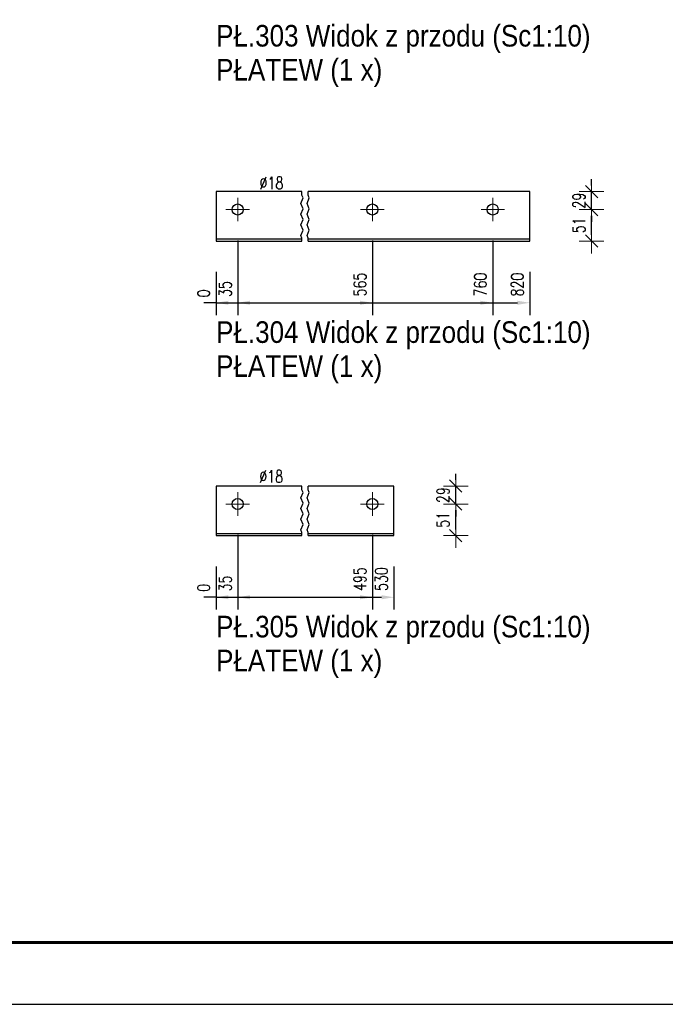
# Model space of a CAD drawing. Header units: millimetres. Extents: x -134 to 978, y 9358 to 10027.
# Tile 29 of 44: x 604 to 709, y 9358 to 9517. Entities that reach past the tile are written whole.
import ezdxf

# ---------------------------------------------------------------- set-up
doc = ezdxf.new("R2010")
doc.units = ezdxf.units.MM
doc.header["$LTSCALE"] = 10
doc.linetypes.add('MITTE', pattern=[2, 1.25, -0.25, 0.25, -0.25])
doc.layers.get('Defpoints').update_dxf_attribs({"color": 1})
doc.layers.add('_FORMATKA', color=8, linetype='Continuous', plot=False)
for name, color, linetype, lineweight in [('_RAMKA', 7, 'Continuous', 35), ('PS_Bolt', 4, 'Continuous', 13), ('PS_DIM', 4, 'Continuous', 13), ('PS_Mid', 5, 'MITTE', 15), ('PS_Shape', 161, 'Continuous', 30), ('PS_SOLID', 7, 'Continuous', 30), ('PS_TEXT', 3, 'Continuous', 18)]:
    doc.layers.add(name, color=color, linetype=linetype, lineweight=lineweight)
doc.styles.add('gil', font='txt', dxfattribs={"width": 0.9})
doc.styles.add('simplex', font='simplex.shx', dxfattribs={"width": 0.75})
doc.dimstyles.new('1_10_GŁ_DS1-LS10', dxfattribs={"dimtxt": 2, "dimasz": 2, "dimexe": 2, "dimexo": 5, "dimgap": 1, "dimtad": 1, "dimjust": 4, "dimdec": 0, "dimlfac": 10, "dimtxsty": 'simplex', "dimblk1": 'NONE', "dimsah": 1, "dimcen": 2, "dimclrd": 256, "dimclre": 256, "dimclrt": 3, "dimadec": 1, "dimazin": 0, "dimtfac": 1, "dimtdec": 0, "dimtmove": 2, "dimatfit": 3, "dimfxl": 1, "dimarcsym": 0})
doc.dimstyles.new('1_10_PRZ_DS1-LS10', dxfattribs={"dimtxt": 2, "dimasz": 1, "dimexe": 2, "dimexo": 5, "dimgap": 1, "dimtad": 1, "dimdec": 0, "dimlfac": 10, "dimtxsty": 'simplex', "dimblk": 'dimznak', "dimcen": 2, "dimse1": 1, "dimse2": 1, "dimclrt": 3, "dimadec": 1, "dimazin": 0, "dimtfac": 1, "dimtdec": 0, "dimtix": 1, "dimtmove": 2, "dimatfit": 3, "dimldrblk": 'dim-grot', "dimfxl": 1, "dimarcsym": 0})

# ---------------------------------------------------------------- blocks, each defined once
blk = doc.blocks.new('*D489')
at = {"layer": 'Defpoints', "color": 0, "transparency": 16777216}
for p in [(636, 9481.44), (636, 9481.44), (636, 9471.44)]:
    blk.add_point(p, dxfattribs=at)
at = {"layer": 'PS_DIM', "lineweight": -2, "transparency": 16777216}
for p, q in [((636, 9476.44), (636, 9469.44)), ((636, 9476.44), (636, 9469.44)), ((636, 9471.44), (634, 9471.44)), ((636, 9471.44), (636, 9471.44)), ((638, 9471.44), (640, 9471.44))]:
    blk.add_line(p, q, dxfattribs=at)
at = {"layer": 'PS_DIM', "transparency": 16777216}
blk.add_solid([(638, 9471.77), (638, 9471.11), (636, 9471.44)], dxfattribs=at)
at = {"layer": 'PS_DIM', "color": 3, "transparency": 16777216, "insert": (633.98, 9472.96), "char_height": 2, "attachment_point": 5, "rotation": 90, "style": 'simplex'}
blk.add_mtext('0', dxfattribs=at)
blk = doc.blocks.new('_None')
blk = doc.blocks.new('*D490')
at = {"layer": 'Defpoints', "color": 0, "transparency": 16777216}
for p in [(639.5, 9486.54), (636, 9481.44), (639.5, 9471.44)]:
    blk.add_point(p, dxfattribs=at)
at = {"layer": 'PS_DIM', "lineweight": -2, "transparency": 16777216}
for p, q in [((639.5, 9481.54), (639.5, 9469.44)), ((636, 9476.44), (636, 9469.44)), ((636, 9471.44), (634, 9471.44)), ((636, 9471.44), (639.5, 9471.44)), ((641.5, 9471.44), (643.5, 9471.44))]:
    blk.add_line(p, q, dxfattribs=at)
at = {"layer": 'PS_DIM', "transparency": 16777216}
blk.add_solid([(641.5, 9471.77), (641.5, 9471.11), (639.5, 9471.44)], dxfattribs=at)
at = {"layer": 'PS_DIM', "color": 3, "transparency": 16777216, "insert": (637.48, 9473.67), "char_height": 2, "attachment_point": 5, "rotation": 90, "style": 'simplex'}
blk.add_mtext('35', dxfattribs=at)
blk = doc.blocks.new('*D491')
at = {"layer": 'Defpoints', "color": 0, "transparency": 16777216}
for p in [(661.3, 9486.54), (636, 9481.44), (661.3, 9471.44)]:
    blk.add_point(p, dxfattribs=at)
at = {"layer": 'PS_DIM', "lineweight": -2, "transparency": 16777216}
for p, q in [((661.3, 9481.54), (661.3, 9469.44)), ((636, 9476.44), (636, 9469.44)), ((636, 9471.44), (659.3, 9471.44))]:
    blk.add_line(p, q, dxfattribs=at)
at = {"layer": 'PS_DIM', "transparency": 16777216}
blk.add_solid([(659.3, 9471.77), (659.3, 9471.11), (661.3, 9471.44)], dxfattribs=at)
at = {"layer": 'PS_DIM', "color": 3, "transparency": 16777216, "insert": (659.28, 9474.39), "char_height": 2, "attachment_point": 5, "rotation": 90, "style": 'simplex'}
blk.add_mtext('565', dxfattribs=at)
blk = doc.blocks.new('*D492')
at = {"layer": 'Defpoints', "color": 0, "transparency": 16777216}
for p in [(680.8, 9486.54), (636, 9481.44), (680.8, 9471.44)]:
    blk.add_point(p, dxfattribs=at)
at = {"layer": 'PS_DIM', "lineweight": -2, "transparency": 16777216}
for p, q in [((680.8, 9481.54), (680.8, 9469.44)), ((636, 9476.44), (636, 9469.44)), ((636, 9471.44), (678.8, 9471.44))]:
    blk.add_line(p, q, dxfattribs=at)
at = {"layer": 'PS_DIM', "transparency": 16777216}
blk.add_solid([(678.8, 9471.77), (678.8, 9471.11), (680.8, 9471.44)], dxfattribs=at)
at = {"layer": 'PS_DIM', "color": 3, "transparency": 16777216, "insert": (678.78, 9474.39), "char_height": 2, "attachment_point": 5, "rotation": 90, "style": 'simplex'}
blk.add_mtext('760', dxfattribs=at)
blk = doc.blocks.new('*D493')
at = {"layer": 'Defpoints', "color": 0, "transparency": 16777216}
for p in [(636, 9481.44), (686.8, 9481.44), (686.8, 9471.44)]:
    blk.add_point(p, dxfattribs=at)
at = {"layer": 'PS_DIM', "lineweight": -2, "transparency": 16777216}
for p, q in [((636, 9476.44), (636, 9469.44)), ((686.8, 9476.44), (686.8, 9469.44)), ((636, 9471.44), (684.8, 9471.44))]:
    blk.add_line(p, q, dxfattribs=at)
at = {"layer": 'PS_DIM', "transparency": 16777216}
blk.add_solid([(684.8, 9471.77), (684.8, 9471.11), (686.8, 9471.44)], dxfattribs=at)
at = {"layer": 'PS_DIM', "color": 3, "transparency": 16777216, "insert": (684.78, 9474.39), "char_height": 2, "attachment_point": 5, "rotation": 90, "style": 'simplex'}
blk.add_mtext('820', dxfattribs=at)
blk = doc.blocks.new('dimznak')
at = {"color": 0}
for points in [[(0, 2), (0, -2)], [(-2, 0), (2, 0)]]:
    blk.add_lwpolyline(points, dxfattribs=at)
at = {"color": 2}
blk.add_lwpolyline([(1, 1), (-1, -1)], dxfattribs=at)
blk = doc.blocks.new('*D494')
at = {"layer": 'Defpoints', "color": 0, "transparency": 16777216}
for p in [(680.8, 9486.54), (696.8, 9486.54), (680.8, 9481.44)]:
    blk.add_point(p, dxfattribs=at)
at = {"layer": 'PS_DIM', "color": 0, "lineweight": -2, "transparency": 16777216}
blk.add_line((696.8, 9482.44), (696.8, 9485.54), dxfattribs=at)
for p, rotation in [((696.8, 9486.54), 90), ((696.8, 9481.44), 270)]:
    blk.add_blockref('dimznak', p, dxfattribs=dict(at, rotation=rotation))
at = {"layer": 'PS_DIM', "color": 3, "transparency": 16777216, "insert": (694.76, 9483.99), "char_height": 2, "attachment_point": 5, "rotation": 90, "style": 'simplex'}
blk.add_mtext('51', dxfattribs=at)
blk = doc.blocks.new('dim-grot')
blk.add_hatch(color=256).paths.add_polyline_path([(0, 0), (-2, 0.5), (-2, -0.5)])
blk.add_lwpolyline([(0, 0), (-2, 0.5), (-2, -0.5), (0, 0)])
blk = doc.blocks.new('*D495')
at = {"layer": 'Defpoints', "color": 0, "transparency": 16777216}
for p in [(680.8, 9489.44), (696.8, 9489.44), (680.8, 9486.54)]:
    blk.add_point(p, dxfattribs=at)
at = {"layer": 'PS_DIM', "color": 0, "lineweight": -2, "transparency": 16777216}
for p, q in [((696.8, 9490.44), (696.8, 9491.44)), ((696.8, 9486.54), (696.8, 9489.44)), ((696.8, 9485.54), (696.8, 9484.54))]:
    blk.add_line(p, q, dxfattribs=at)
for p, rotation in [((696.8, 9489.44), 270), ((696.8, 9486.54), 90)]:
    blk.add_blockref('dimznak', p, dxfattribs=dict(at, rotation=rotation))
at = {"layer": 'PS_DIM', "color": 3, "transparency": 16777216, "insert": (694.76, 9487.99), "char_height": 2, "attachment_point": 5, "rotation": 90, "style": 'simplex'}
blk.add_mtext('29', dxfattribs=at)
blk = doc.blocks.new('*D498')
at = {"layer": 'Defpoints', "color": 0, "transparency": 16777216}
for p in [(636, 9433.74), (636, 9433.74), (636, 9423.74)]:
    blk.add_point(p, dxfattribs=at)
at = {"layer": 'PS_DIM', "lineweight": -2, "transparency": 16777216}
for p, q in [((636, 9428.74), (636, 9421.74)), ((636, 9428.74), (636, 9421.74)), ((636, 9423.74), (634, 9423.74)), ((636, 9423.74), (636, 9423.74)), ((638, 9423.74), (640, 9423.74))]:
    blk.add_line(p, q, dxfattribs=at)
at = {"layer": 'PS_DIM', "transparency": 16777216}
blk.add_solid([(638, 9424.07), (638, 9423.41), (636, 9423.74)], dxfattribs=at)
at = {"layer": 'PS_DIM', "color": 3, "transparency": 16777216, "insert": (633.98, 9425.26), "char_height": 2, "attachment_point": 5, "rotation": 90, "style": 'simplex'}
blk.add_mtext('0', dxfattribs=at)
blk = doc.blocks.new('*D499')
at = {"layer": 'Defpoints', "color": 0, "transparency": 16777216}
for p in [(639.5, 9438.84), (636, 9433.74), (639.5, 9423.74)]:
    blk.add_point(p, dxfattribs=at)
at = {"layer": 'PS_DIM', "lineweight": -2, "transparency": 16777216}
for p, q in [((639.5, 9433.84), (639.5, 9421.74)), ((636, 9428.74), (636, 9421.74)), ((636, 9423.74), (634, 9423.74)), ((636, 9423.74), (639.5, 9423.74)), ((641.5, 9423.74), (643.5, 9423.74))]:
    blk.add_line(p, q, dxfattribs=at)
at = {"layer": 'PS_DIM', "transparency": 16777216}
blk.add_solid([(641.5, 9424.07), (641.5, 9423.41), (639.5, 9423.74)], dxfattribs=at)
at = {"layer": 'PS_DIM', "color": 3, "transparency": 16777216, "insert": (637.48, 9425.97), "char_height": 2, "attachment_point": 5, "rotation": 90, "style": 'simplex'}
blk.add_mtext('35', dxfattribs=at)
blk = doc.blocks.new('*D500')
at = {"layer": 'Defpoints', "color": 0, "transparency": 16777216}
for p in [(661.3, 9438.84), (636, 9433.74), (661.3, 9423.74)]:
    blk.add_point(p, dxfattribs=at)
at = {"layer": 'PS_DIM', "lineweight": -2, "transparency": 16777216}
for p, q in [((661.3, 9433.84), (661.3, 9421.74)), ((636, 9428.74), (636, 9421.74)), ((636, 9423.74), (659.3, 9423.74))]:
    blk.add_line(p, q, dxfattribs=at)
at = {"layer": 'PS_DIM', "transparency": 16777216}
blk.add_solid([(659.3, 9424.07), (659.3, 9423.41), (661.3, 9423.74)], dxfattribs=at)
at = {"layer": 'PS_DIM', "color": 3, "transparency": 16777216, "insert": (659.28, 9426.69), "char_height": 2, "attachment_point": 5, "rotation": 90, "style": 'simplex'}
blk.add_mtext('495', dxfattribs=at)
blk = doc.blocks.new('*D501')
at = {"layer": 'Defpoints', "color": 0, "transparency": 16777216}
for p in [(636, 9433.74), (664.8, 9433.74), (664.8, 9423.74)]:
    blk.add_point(p, dxfattribs=at)
at = {"layer": 'PS_DIM', "lineweight": -2, "transparency": 16777216}
for p, q in [((636, 9428.74), (636, 9421.74)), ((664.8, 9428.74), (664.8, 9421.74)), ((636, 9423.74), (662.8, 9423.74))]:
    blk.add_line(p, q, dxfattribs=at)
at = {"layer": 'PS_DIM', "transparency": 16777216}
blk.add_solid([(662.8, 9424.07), (662.8, 9423.41), (664.8, 9423.74)], dxfattribs=at)
at = {"layer": 'PS_DIM', "color": 3, "transparency": 16777216, "insert": (662.78, 9426.69), "char_height": 2, "attachment_point": 5, "rotation": 90, "style": 'simplex'}
blk.add_mtext('530', dxfattribs=at)
blk = doc.blocks.new('*D502')
at = {"layer": 'Defpoints', "color": 0, "transparency": 16777216}
for p in [(661.3, 9438.84), (674.8, 9438.84), (661.3, 9433.74)]:
    blk.add_point(p, dxfattribs=at)
at = {"layer": 'PS_DIM', "color": 0, "lineweight": -2, "transparency": 16777216}
blk.add_line((674.8, 9434.74), (674.8, 9437.84), dxfattribs=at)
for p, rotation in [((674.8, 9438.84), 90), ((674.8, 9433.74), 270)]:
    blk.add_blockref('dimznak', p, dxfattribs=dict(at, rotation=rotation))
at = {"layer": 'PS_DIM', "color": 3, "transparency": 16777216, "insert": (672.76, 9436.29), "char_height": 2, "attachment_point": 5, "rotation": 90, "style": 'simplex'}
blk.add_mtext('51', dxfattribs=at)
blk = doc.blocks.new('*D503')
at = {"layer": 'Defpoints', "color": 0, "transparency": 16777216}
for p in [(661.3, 9441.74), (674.8, 9441.74), (661.3, 9438.84)]:
    blk.add_point(p, dxfattribs=at)
at = {"layer": 'PS_DIM', "color": 0, "lineweight": -2, "transparency": 16777216}
for p, q in [((674.8, 9442.74), (674.8, 9443.74)), ((674.8, 9438.84), (674.8, 9441.74)), ((674.8, 9437.84), (674.8, 9436.84))]:
    blk.add_line(p, q, dxfattribs=at)
for p, rotation in [((674.8, 9441.74), 270), ((674.8, 9438.84), 90)]:
    blk.add_blockref('dimznak', p, dxfattribs=dict(at, rotation=rotation))
at = {"layer": 'PS_DIM', "color": 3, "transparency": 16777216, "insert": (672.76, 9440.29), "char_height": 2, "attachment_point": 5, "rotation": 90, "style": 'simplex'}
blk.add_mtext('29', dxfattribs=at)
blk = doc.blocks.new('*U506')
at = {"layer": '_FORMATKA', "lineweight": -3}
blk.add_lwpolyline([(-1100, 0), (0, 0), (0, 594), (-1100, 594)], close=True, dxfattribs=at)
at = {"layer": '_RAMKA', "lineweight": -3, "const_width": 0.5}
blk.add_lwpolyline([(-1070, 10), (-10, 10), (-10, 584), (-1070, 584)], close=True, dxfattribs=at)
blk = doc.blocks.new('*X920')
at = {"color": 3, "style": 'gil', "width": 0.9}
for s, p in [('PŁ.303 Widok z przodu (Sc1:10)', (636, 9512.94)), ('PŁATEW (1 x)', (636, 9507.44))]:
    blk.add_text(s, height=3.5, dxfattribs=at).set_placement(p)
blk = doc.blocks.new('*X924')
at = {"color": 3, "linetype": 'Continuous'}
blk.add_line((680.8, 9486.54), (680.8, 9486.54), dxfattribs=at)
blk.add_line((680.8, 9486.54), (680.8, 9486.54), dxfattribs=at)
blk.add_line((680.8, 9486.54), (680.8, 9486.54), dxfattribs=at)
blk.add_line((680.8, 9486.54), (680.8, 9486.54), dxfattribs=at)
blk.add_line((680.8, 9486.54), (680.8, 9486.54), dxfattribs=at)
blk = doc.blocks.new('*X925')
at = {"color": 1}
for p, q in [((649.9, 9488.85), (649.9, 9489.44)), ((650.9, 9488.85), (650.9, 9489.44)), ((649.72, 9487.54), (650.08, 9488.41)), ((650.08, 9486.68), (649.72, 9487.54)), ((650.08, 9488.41), (649.9, 9488.85)), ((650.72, 9487.54), (651.08, 9488.41)), ((651.08, 9486.68), (650.72, 9487.54)), ((651.08, 9488.41), (650.9, 9488.85)), ((649.72, 9485.81), (650.08, 9486.68)), ((650.72, 9485.81), (651.08, 9486.68)), ((650.08, 9484.94), (649.72, 9485.81)), ((649.72, 9484.08), (650.08, 9484.94)), ((651.08, 9484.94), (650.72, 9485.81)), ((650.72, 9484.08), (651.08, 9484.94)), ((650.08, 9483.21), (649.72, 9484.08)), ((649.72, 9482.34), (650.08, 9483.21)), ((651.08, 9483.21), (650.72, 9484.08)), ((650.72, 9482.34), (651.08, 9483.21)), ((649.9, 9481.91), (649.72, 9482.34)), ((649.9, 9481.44), (649.9, 9481.91)), ((650.9, 9481.91), (650.72, 9482.34)), ((650.9, 9481.44), (650.9, 9481.91))]:
    blk.add_line(p, q, dxfattribs=at)
at = {"layer": 'PS_Mid', "color": 5, "linetype": 'MITTE'}
for p, q in [((639.5, 9488.44), (639.5, 9484.64)), ((661.3, 9488.44), (661.3, 9484.64)), ((680.8, 9488.44), (680.8, 9484.64)), ((641.4, 9486.54), (637.6, 9486.54)), ((663.2, 9486.54), (659.4, 9486.54)), ((682.7, 9486.54), (678.9, 9486.54))]:
    blk.add_line(p, q, dxfattribs=at)
at = {"layer": 'PS_SOLID', "color": 7, "linetype": 'Continuous'}
for p, q in [((639.5, 9489.44), (636, 9489.44)), ((636, 9489.44), (636, 9481.74)), ((649.9, 9489.44), (639.5, 9489.44)), ((661.3, 9489.44), (650.9, 9489.44)), ((680.8, 9489.44), (661.3, 9489.44)), ((686.8, 9489.44), (680.8, 9489.44)), ((686.8, 9481.74), (686.8, 9489.44)), ((649.9, 9481.74), (636, 9481.74)), ((636, 9481.74), (636, 9481.44)), ((636, 9481.44), (649.9, 9481.44)), ((686.8, 9481.74), (650.9, 9481.74)), ((650.9, 9481.44), (686.8, 9481.44)), ((686.8, 9481.44), (686.8, 9481.74))]:
    blk.add_line(p, q, dxfattribs=at)
at = {"layer": 'PS_SOLID', "color": 7}
for centre in [(639.5, 9486.54), (661.3, 9486.54), (680.8, 9486.54)]:
    blk.add_circle(centre, 0.9, dxfattribs=at)
blk = doc.blocks.new('*X926')
at = {"color": 3, "style": 'gil', "width": 0.9}
for s, p in [('PŁ.304 Widok z przodu (Sc1:10)', (636, 9464.94)), ('PŁATEW (1 x)', (636, 9459.44))]:
    blk.add_text(s, height=3.5, dxfattribs=at).set_placement(p)
blk = doc.blocks.new('*X930')
at = {"color": 3, "linetype": 'Continuous'}
blk.add_line((639.5, 9438.84), (639.5, 9438.84), dxfattribs=at)
blk.add_line((639.5, 9438.84), (639.5, 9438.84), dxfattribs=at)
blk.add_line((639.5, 9438.84), (639.5, 9438.84), dxfattribs=at)
blk.add_line((639.5, 9438.84), (639.5, 9438.84), dxfattribs=at)
blk.add_line((639.5, 9438.84), (639.5, 9438.84), dxfattribs=at)
blk = doc.blocks.new('*X931')
at = {"color": 1}
for p, q in [((649.9, 9441.15), (649.9, 9441.74)), ((650.9, 9441.15), (650.9, 9441.74)), ((649.72, 9439.84), (650.08, 9440.71)), ((650.08, 9438.98), (649.72, 9439.84)), ((650.08, 9440.71), (649.9, 9441.15)), ((650.72, 9439.84), (651.08, 9440.71)), ((651.08, 9438.98), (650.72, 9439.84)), ((651.08, 9440.71), (650.9, 9441.15)), ((649.72, 9438.11), (650.08, 9438.98)), ((650.08, 9437.24), (649.72, 9438.11)), ((650.72, 9438.11), (651.08, 9438.98)), ((651.08, 9437.24), (650.72, 9438.11)), ((649.72, 9436.38), (650.08, 9437.24)), ((650.72, 9436.38), (651.08, 9437.24)), ((650.08, 9435.51), (649.72, 9436.38)), ((649.72, 9434.64), (650.08, 9435.51)), ((651.08, 9435.51), (650.72, 9436.38)), ((650.72, 9434.64), (651.08, 9435.51)), ((649.9, 9434.21), (649.72, 9434.64)), ((649.9, 9433.74), (649.9, 9434.21)), ((650.9, 9434.21), (650.72, 9434.64)), ((650.9, 9433.74), (650.9, 9434.21))]:
    blk.add_line(p, q, dxfattribs=at)
at = {"layer": 'PS_Mid', "color": 5, "linetype": 'MITTE'}
for p, q in [((639.5, 9440.74), (639.5, 9436.94)), ((661.3, 9440.74), (661.3, 9436.94)), ((641.4, 9438.84), (637.6, 9438.84)), ((663.2, 9438.84), (659.4, 9438.84))]:
    blk.add_line(p, q, dxfattribs=at)
at = {"layer": 'PS_SOLID', "color": 7, "linetype": 'Continuous'}
for p, q in [((639.5, 9441.74), (636, 9441.74)), ((636, 9441.74), (636, 9434.04)), ((649.9, 9441.74), (639.5, 9441.74)), ((661.3, 9441.74), (650.9, 9441.74)), ((664.8, 9441.74), (661.3, 9441.74)), ((664.8, 9434.04), (664.8, 9441.74)), ((649.9, 9434.04), (636, 9434.04)), ((636, 9434.04), (636, 9433.74)), ((636, 9433.74), (649.9, 9433.74)), ((664.8, 9434.04), (650.9, 9434.04)), ((650.9, 9433.74), (664.8, 9433.74)), ((664.8, 9433.74), (664.8, 9434.04))]:
    blk.add_line(p, q, dxfattribs=at)
at = {"layer": 'PS_SOLID', "color": 7}
for centre in [(639.5, 9438.84), (661.3, 9438.84)]:
    blk.add_circle(centre, 0.9, dxfattribs=at)
blk = doc.blocks.new('*X932')
at = {"color": 3, "style": 'gil', "width": 0.9}
for s, p in [('PŁ.305 Widok z przodu (Sc1:10)', (636, 9417.24)), ('PŁATEW (1 x)', (636, 9411.74))]:
    blk.add_text(s, height=3.5, dxfattribs=at).set_placement(p)

msp = doc.modelspace()

# ---------------------------------------------------------------- block references
at = {"layer": 'PS_Bolt', "color": 3}
for name in ['*X924', '*X930']:
    msp.add_blockref(name, (0, 0), dxfattribs=at)
at = {"layer": 'PS_DIM'}
msp.add_blockref('*U506', (972.3, 9357.81), dxfattribs=at)
at = {"layer": 'PS_Shape', "color": 1}
for name in ['*X925', '*X931']:
    msp.add_blockref(name, (0, 0), dxfattribs=at)
at = {"layer": 'PS_TEXT'}
for name in ['*X920', '*X926', '*X932']:
    msp.add_blockref(name, (0, 0), dxfattribs=at)

# ---------------------------------------------------------------- texts
at = {"layer": 'PS_DIM', "char_height": 2, "attachment_point": 7, "style": 'simplex'}
for insert in [(643.04, 9489.86), (642.99, 9442.31)]:
    msp.add_mtext('\\A1;%%c18', dxfattribs=dict(at, insert=insert))

# ---------------------------------------------------------------- dimensions: what is measured, and where the dimension line sits
at = {"layer": 'PS_DIM'}
for base, p1, p2, picture, middle in [((696.8, 9489.44), (680.8, 9486.54), (680.8, 9489.44), '*D495', (694.76, 9487.99)), ((696.8, 9486.54), (680.8, 9481.44), (680.8, 9486.54), '*D494', (694.76, 9483.99)), ((674.8, 9441.74), (661.3, 9438.84), (661.3, 9441.74), '*D503', (672.76, 9440.29)), ((674.8, 9438.84), (661.3, 9433.74), (661.3, 9438.84), '*D502', (672.76, 9436.29))]:
    dim = msp.add_linear_dim(base=base, p1=p1, p2=p2, angle=90, dimstyle='1_10_PRZ_DS1-LS10', dxfattribs=at)
    dim.commit()
    dim.dimension.update_dxf_attribs({"geometry": picture, "text_midpoint": middle, "dimtype": 128})
for base, p1, p2, picture, middle in [((639.5, 9471.44), (636, 9481.44), (639.5, 9486.54), '*D490', (637.48, 9473.67)), ((635.9993, 9471.4396), (635.9992, 9481.4396), (635.9993, 9481.4396), '*D489', (633.9793, 9472.9596)), ((639.5, 9423.74), (636, 9433.74), (639.5, 9438.84), '*D499', (637.48, 9425.97)), ((635.9993, 9423.7396), (635.9992, 9433.7396), (635.9993, 9433.7396), '*D498', (633.9793, 9425.2596))]:
    dim = msp.add_linear_dim(base=base, p1=p1, p2=p2, dimstyle='1_10_GŁ_DS1-LS10', dxfattribs=at)
    dim.commit()
    dim.dimension.update_dxf_attribs({"geometry": picture, "text_midpoint": middle, "dimtype": 128, "text_rotation": 90})
for base, p1, p2, text, picture, middle in [((661.3, 9471.44), (636, 9481.44), (661.3, 9486.54), '565', '*D491', (659.28, 9474.39)), ((680.8, 9471.44), (636, 9481.44), (680.8, 9486.54), '760', '*D492', (678.78, 9474.39)), ((686.8, 9471.44), (636, 9481.44), (686.8, 9481.44), '820', '*D493', (684.78, 9474.39)), ((661.3, 9423.74), (636, 9433.74), (661.3, 9438.84), '495', '*D500', (659.28, 9426.69)), ((664.8, 9423.74), (636, 9433.74), (664.8, 9433.74), '530', '*D501', (662.78, 9426.69))]:
    dim = msp.add_linear_dim(base=base, p1=p1, p2=p2, text=text, dimstyle='1_10_GŁ_DS1-LS10', dxfattribs=at)
    dim.commit()
    dim.dimension.update_dxf_attribs({"geometry": picture, "text_midpoint": middle, "dimtype": 128, "text_rotation": 90})

doc.saveas('drawing.dxf')
